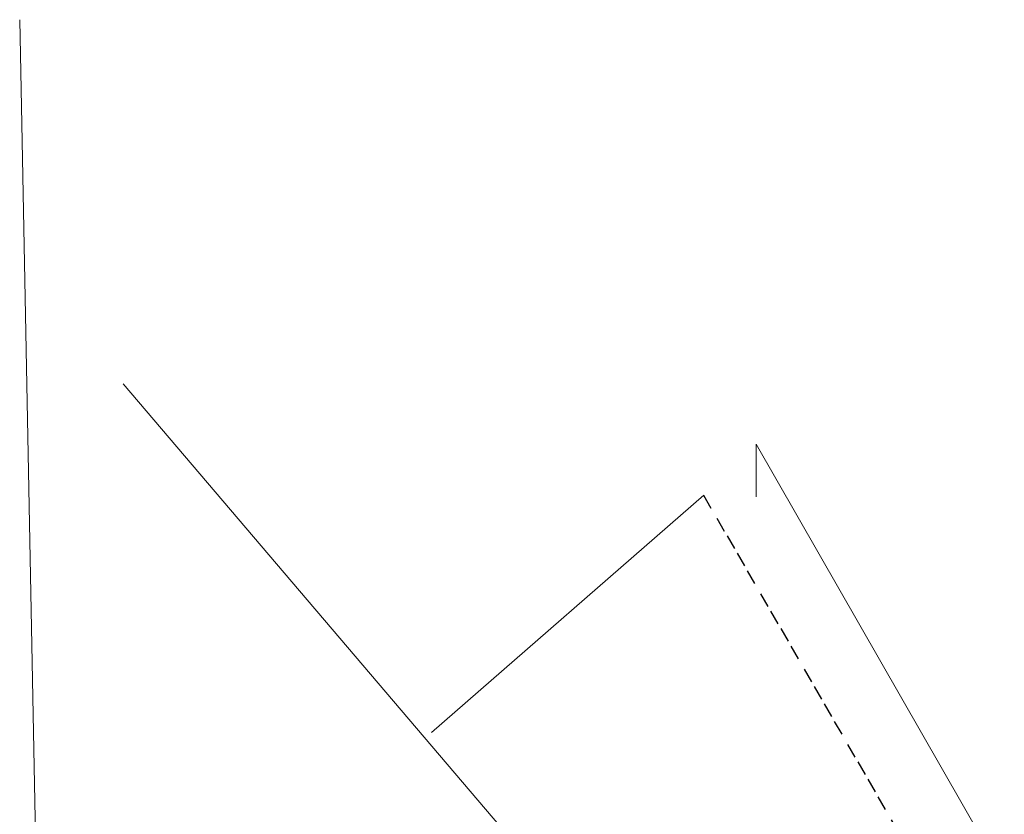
# Model space of a CAD drawing. Header units: feet. Extents: x 2433273 to 2447442, y 555003 to 575201.
# Tile 226 of 226: x 2433273 to 2435958, y 571115 to 573283. Entities that reach past the tile are written whole.
import ezdxf

# ---------------------------------------------------------------- set-up
doc = ezdxf.new("R2010")
doc.units = ezdxf.units.FT
doc.header["$LTSCALE"] = 50
doc.header["$MEASUREMENT"] = 0
doc.linetypes.add('DGN Style 2', pattern=[484.236387, 290.541832, -193.694555])
doc.linetypes.add('esmtrrex', pattern=[4.75, 0.8, -0.325, -0.325, 0.8, -0.3, 0.8, -0.3, 0.8, -0.3])
for name, color, linetype, lineweight in [('DV_X_Property_Line', 7, 'Continuous', 0), ('DV_X_Section_VMS_Line', 6, 'DGN Style 2', 0), ('RW_X_Esmt_RR', 6, 'esmtrrex', 30)]:
    doc.layers.add(name, color=color, linetype=linetype, lineweight=lineweight)

msp = doc.modelspace()

# ---------------------------------------------------------------- linework, layer by layer
at = {"layer": 'DV_X_Property_Line'}
for p, q in [((2433554.6, 572289.5), (2434794.4, 570834.3)), ((2434395.7, 571338), (2435138.3, 571985.4))]:
    msp.add_line(p, q, dxfattribs=at)
at = {"layer": 'DV_X_Property_Line', "flags": 128}
msp.add_lwpolyline([(2435958, 570943.2), (2435281.6, 572124.5), (2435281.6, 571980.7)], dxfattribs=at)
at = {"layer": 'DV_X_Section_VMS_Line'}
msp.add_line((2433444.1, 564379), (2433272.5, 573283.3), dxfattribs=at)
at = {"layer": 'RW_X_Esmt_RR', "ltscale": 1.000002}
msp.add_line((2435137.9, 571985.2), (2435801.5, 570836.8), dxfattribs=at)

doc.saveas('drawing.dxf')
